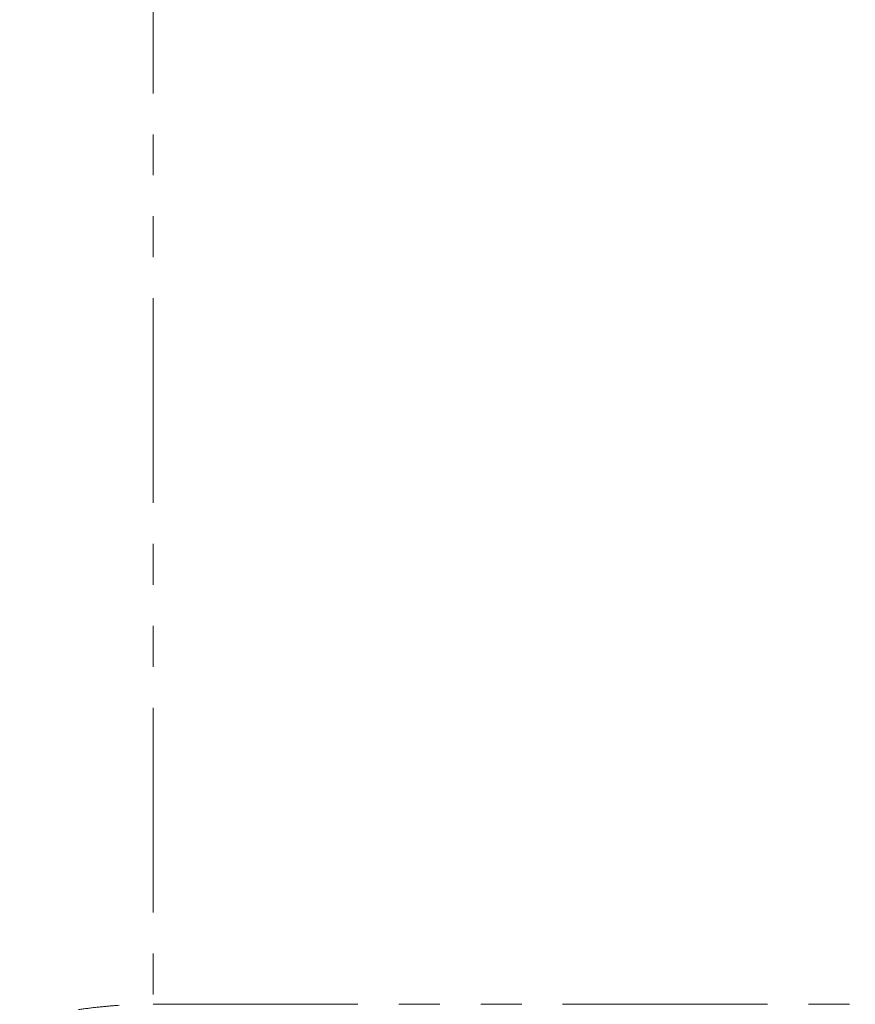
# Model space of a CAD drawing. Header units: millimetres. Extents: x 19 to 844, y 7 to 552.
# Tile 38 of 175: x 99 to 124, y 267 to 297. Entities that reach past the tile are written whole.
import ezdxf

# ---------------------------------------------------------------- set-up
doc = ezdxf.new("R2010")
doc.units = ezdxf.units.MM
doc.linetypes.add('PHANTOM', pattern=[12.7, 6.35, -1.27, 1.27, -1.27, 1.27, -1.27])

msp = doc.modelspace()

# ---------------------------------------------------------------- linework, layer by layer
at = {"color": 8, "linetype": 'PHANTOM', "lineweight": 0}
for p, q in [((102.648, 326.649), (102.648, 266.653)), ((102.648, 266.653), (270.648, 266.653))]:
    msp.add_line(p, q, dxfattribs=at)
msp.add_open_spline([(60.943, 225.375), (61.08, 225.606), (61.341, 226.047), (61.95, 227.074), (62.722, 228.361), (63.623, 229.849), (64.297, 230.956), (64.801, 231.772), (65.363, 232.67), (66.112, 233.849), (67.006, 235.252), (67.825, 236.519), (68.49, 237.52), (69.019, 238.313), (69.594, 239.168), (70.318, 240.23), (71.242, 241.562), (72.196, 242.913), (73.496, 244.704), (75.133, 246.897), (77.196, 249.513), (79.029, 251.704), (80.62, 253.494), (82.521, 255.543), (84.414, 257.411), (86.241, 259.033), (87.604, 260.182), (89.013, 261.273), (90.446, 262.288), (91.487, 262.977), (92.503, 263.592), (93.54, 264.158), (94.617, 264.683), (95.761, 265.182), (96.935, 265.631), (98.121, 266.015), (99.096, 266.264), (99.873, 266.416), (100.442, 266.507), (101.005, 266.575), (101.554, 266.622), (102.101, 266.65), (102.464, 266.652), (102.648, 266.653)], degree=3, knots=[0, 0, 0, 0, 0.013363, 0.025483, 0.059403, 0.088116, 0.112332, 0.124151, 0.136111, 0.165436, 0.194236, 0.219705, 0.241304, 0.254814, 0.267806, 0.293323, 0.319711, 0.349745, 0.377, 0.431706, 0.48815, 0.545089, 0.57512, 0.607712, 0.683944, 0.705918, 0.726946, 0.770633, 0.792052, 0.811439, 0.830502, 0.848906, 0.867878, 0.887617, 0.908295, 0.927592, 0.946779, 0.955965, 0.965137, 0.97406, 0.982825, 0.991263, 1, 1, 1, 1], dxfattribs=at)

doc.saveas('drawing.dxf')
